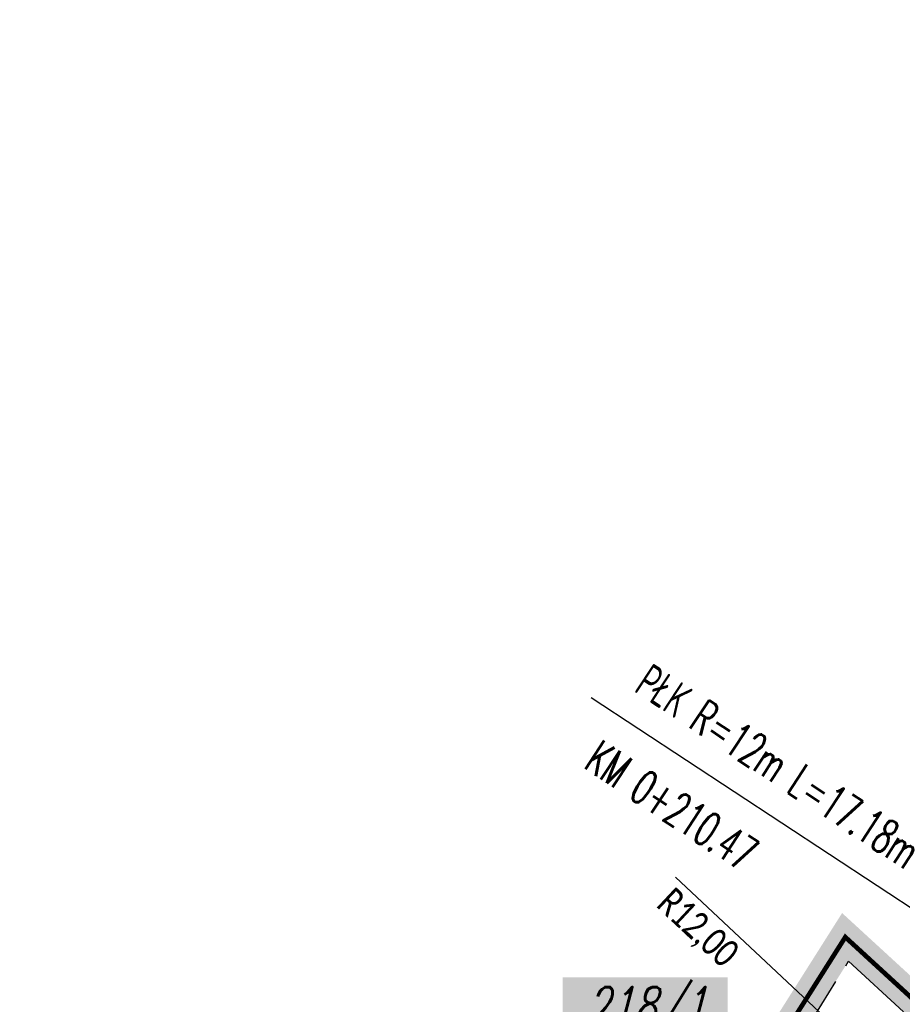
# Model space of a CAD drawing. Header units: metres. Extents: x 7443078 to 7443628, y 5636807 to 5637202.
# Tile 4 of 25: x 7443293 to 7443322, y 5636953 to 5636985. Entities that reach past the tile are written whole.
import ezdxf
from ezdxf.enums import TextEntityAlignment as Align

# ---------------------------------------------------------------- set-up
doc = ezdxf.new("R2010")
doc.units = ezdxf.units.M
for name, pattern in [('ACAD_ISO02W100', [15, 12, -3]), ('ACAD_ISO12W100', [21, 12, -3, 0, -3, 0, -3]), ('AUSGEZOGEN', [0])]:
    doc.linetypes.add(name, pattern=pattern)
doc.layers.get('Defpoints').update_dxf_attribs({"true_color": 0x999999})
for name, color, linetype in [('_LINIA PODZIAŁOWA', 5, 'Continuous'), ('K_działki pod inwestycję', 7, 'Continuous'), ('K_pkt charakter', 7, 'Continuous'), ('K_wymiar', 7, 'Continuous')]:
    doc.layers.add(name, color=color, linetype=linetype)
doc.layers.add('H_jezdnia', color=7, linetype='Continuous', true_color=0xd4d4d4)
for name, color, linetype, lineweight in [('K_usuń', 1, 'Continuous', 70), ('legenda', 7, 'Continuous', 20), ('Proj_EN_trasa', 1, 'ACAD_ISO02W100', 30)]:
    doc.layers.add(name, color=color, linetype=linetype, lineweight=lineweight)
doc.styles.add('MAT', font='simplex.shx', dxfattribs={"width": 0.6})
doc.styles.get("Standard").update_dxf_attribs({"font": 'simplex.shx'})
doc.styles.add('sytuacja 500 opisy', font='calibri.ttf', dxfattribs={"width": 0.75, "height": 0.9})
doc.dimstyles.new('wymiarowanie sytuacja 500', dxfattribs={"dimtxt": 0.9, "dimasz": 0.5, "dimexe": 0.2, "dimexo": 0.2, "dimgap": 0.2, "dimtad": 4, "dimlfac": -1, "dimzin": 1, "dimtxsty": 'sytuacja 500 opisy', "dimcen": 0.5, "dimadec": 4, "dimazin": 1, "dimtfac": 1, "dimtmove": 1, "dimatfit": 3, "dimfxl": 0.2, "dimlwd": -1, "dimlwe": -1, "dimarcsym": 0})

# ---------------------------------------------------------------- blocks, each defined once
blk = doc.blocks.new('*D924')
at = {"layer": 'Defpoints', "color": 0, "lineweight": 13, "transparency": 16777216}
for p in [(7443317.078333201, 5636954.638149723), (7443325.844370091, 5636946.443236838)]:
    blk.add_point(p, dxfattribs=at)
at = {"layer": 'K_wymiar', "color": 0, "transparency": 16777216}
blk.add_line((7443314.420727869, 5636957.122607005), (7443325.479118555, 5636946.784691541), dxfattribs=at)
at = {"layer": 'K_wymiar', "color": 0, "lineweight": 13, "transparency": 16777216}
blk.add_solid([(7443325.536027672, 5636946.845566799), (7443325.422209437, 5636946.723816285), (7443325.844370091, 5636946.443236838)], dxfattribs=at)
at = {"layer": 'K_wymiar', "color": 0, "lineweight": 13, "transparency": 16777216, "insert": (7443315.100453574, 5636955.453790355), "char_height": 0.9, "attachment_point": 5, "rotation": 316.92858513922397, "style": 'sytuacja 500 opisy'}
blk.add_mtext('R12,00', dxfattribs=at)

msp = doc.modelspace()

# ---------------------------------------------------------------- hatches: boundary and pattern name
at = {"layer": 'H_jezdnia', "linetype": 'Continuous', "lineweight": 9, "true_color": 0xababab}
h = msp.add_hatch(dxfattribs=at)
h.set_pattern_fill('ANSI37', color=253, scale=0.22, angle=15)
h.set_pattern_definition([(59.99999999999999, (0, 0), (-0.6049187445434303, 0.34925), []), (150, (0, 0), (-0.34925, -0.6049187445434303), [])])
h.paths.add_polyline_path([(7443313.263098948, 5636931.539085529), (7443310.411621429, 5636936.385256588), (7443304.615641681, 5636927.218438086, -0.1505153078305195), (7443299.026160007, 5636922.431657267, -0.3180919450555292), (7443293.37166603, 5636923.616416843, -0.05286613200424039), (7443297.960965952, 5636913.038091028, -0.3102964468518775), (7443300.977768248, 5636917.828126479, 0.151131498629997), (7443308.841751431, 5636924.546360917)])
h.paths.add_polyline_path([(7443397.555639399, 5637064.373281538), (7443402.157944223, 5637062.407361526), (7443408.486364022, 5637075.623010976), (7443403.681386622, 5637077.165689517)])
at = {"layer": 'K_usuń', "linetype": 'ByBlock', "lineweight": 13}
h = msp.add_hatch(dxfattribs=at)
h.set_pattern_fill('ANSI37', color=34, scale=0.11, angle=0.1)
h.set_pattern_definition([(45.09999999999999, (0, 0), (-0.2473876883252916, 0.2465256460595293), []), (135.1, (0, 0), (-0.2465256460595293, -0.2473876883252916), [])])
h.paths.add_polyline_path([(7443341.894668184, 5636970.539472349), (7443341.267988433, 5636970.95150692), (7443333.8436017, 5636959.659462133), (7443334.846174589, 5636959.819138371)])
h.paths.add_polyline_path([(7443327.060664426, 5636947.97834017), (7443330.803004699, 5636953.669976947), (7443330.586458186, 5636954.705773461), (7443326.435395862, 5636948.392520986, -0.1039722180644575), (7443323.128652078, 5636945.153628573), (7443323.863972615, 5636944.740922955, 0.09565250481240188)])
h.paths.add_polyline_path([(7443323.863972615, 5636944.740922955), (7443323.128652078, 5636945.153628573, -0.0395537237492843), (7443321.559594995, 5636944.319196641), (7443321.811040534, 5636943.610843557, 0.0489381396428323)])
h.paths.add_polyline_path([(7443323.703375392, 5636936.757625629), (7443323.735432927, 5636936.928620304), (7443324.214954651, 5636936.838721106), (7443323.990901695, 5636937.469905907, 0.3143857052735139), (7443314.128092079, 5636932.895294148), (7443313.306808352, 5636931.608215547), (7443313.73728368, 5636930.88564509), (7443314.776218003, 5636932.517891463, -0.3093948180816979)])
edge = h.paths.add_edge_path()
edge.add_line((7443312.242481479, 5636938.753312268), (7443312.302298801, 5636939.868928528))
edge.add_arc((7443322.739166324, 5636928.749832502), 15.25000000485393, 133.1872408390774, 146.5974814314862)
edge.add_line((7443310.008105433, 5636937.145223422), (7443310.436972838, 5636936.425351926))
edge.add_line((7443310.436972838, 5636936.425351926), (7443310.483448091, 5636936.498856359))
edge.add_arc((7443322.73916632, 5636928.749832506), 14.49999999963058, 136.3781898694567, 147.6957234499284, ccw=False)
edge = h.paths.add_edge_path()
edge.add_line((7443317.330851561, 5636943.008606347), (7443318.635848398, 5636942.657124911))
edge.add_arc((7443322.73916632, 5636928.749832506), 14.49999999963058, 102.33436391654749, 106.4385858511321, ccw=False)
edge.add_arc((7443317.078333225, 5636954.638149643), 11.9999999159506, 282.3343638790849, 293.2280774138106)
edge.add_line((7443321.811040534, 5636943.610843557), (7443321.559594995, 5636944.319196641))
edge.add_arc((7443317.078333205, 5636954.638149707), 11.24999998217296, 282.334363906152, 293.47409387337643, ccw=False)
edge.add_arc((7443322.739166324, 5636928.749832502), 15.25000000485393, 102.334363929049, 110.7716024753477)

# ---------------------------------------------------------------- linework, layer by layer
at = {"layer": '_LINIA PODZIAŁOWA', "color": 2, "linetype": 'AUSGEZOGEN', "ltscale": 0.25, "const_width": 1, "flags": 128}
msp.add_lwpolyline([(7443295.21, 5636924.73), (7443302.49505247, 5636927.719697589), (7443319.877828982, 5636955.201579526), (7443323.427699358, 5636951.941932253)], dxfattribs=at)
at = {"layer": '_LINIA PODZIAŁOWA', "linetype": 'ACAD_ISO12W100', "ltscale": 0.25, "const_width": 0.15, "flags": 128}
msp.add_lwpolyline([(7443295.21, 5636924.73), (7443302.49505247, 5636927.719697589), (7443319.877828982, 5636955.201579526), (7443323.427699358, 5636951.941932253)], dxfattribs=at)
at = {"layer": 'K_pkt charakter', "linetype": 'Continuous', "lineweight": -3}
msp.add_line((7443331.363055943, 5636949.970935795), (7443311.713470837, 5636962.890297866), dxfattribs=at)
at = {"layer": 'legenda', "color": 2, "true_color": 0xffff3d, "const_width": 1.75, "flags": 128}
msp.add_lwpolyline([(7443310.804374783, 5636953.030888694), (7443316.103651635, 5636953.030888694)], dxfattribs=at)
at = {"layer": 'Proj_EN_trasa', "color": 1, "ltscale": 0.2}
msp.add_lwpolyline([(7443307.258370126, 5636933.875554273), (7443319.97952837, 5636954.427014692), (7443323.527582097, 5636951.152436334), (7443339.990886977, 5636976.276426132), (7443355.19758511, 5636999.455002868), (7443370.789167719, 5637023.042098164), (7443378.617973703, 5637034.885590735), (7443382.947561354, 5637041.525631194), (7443392.442103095, 5637061.64890632), (7443399.233219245, 5637074.930902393), (7443404.814070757, 5637087.638992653), (7443412.429116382, 5637101.779922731), (7443412.429116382, 5637101.779922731), (7443418.76471644, 5637120.533879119), (7443424.950000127, 5637127.387055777)], dxfattribs=at)

# ---------------------------------------------------------------- texts
at = {"layer": 'K_działki pod inwestycję', "color": 1, "lineweight": 40, "oblique": 15, "width": 0.7}
msp.add_text('218/1', height=1.259999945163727, dxfattribs=at).set_placement((7443315.383395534, 5636952.964192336), align=Align.MIDDLE_RIGHT)
at = {"layer": 'K_pkt charakter', "linetype": 'Continuous', "lineweight": -3, "char_height": 1.1, "rotation": 326.6755691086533, "style": 'MAT'}
for s, insert, attachment_point in [('PŁK R=12m L=17.18m', (7443313.052813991, 5636963.109240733), 7), ('KM 0+210.47', (7443312.043329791, 5636961.57387501), 1)]:
    msp.add_mtext(s, dxfattribs=dict(at, insert=insert, attachment_point=attachment_point))

# ---------------------------------------------------------------- dimensions: what is measured, and where the dimension line sits
at = {"layer": 'K_wymiar', "lineweight": 13}
dim = msp.add_radius_dim(center=(7443317.078333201, 5636954.638149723), mpoint=(7443325.844370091, 5636946.443236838), dimstyle='wymiarowanie sytuacja 500', dxfattribs=at)
dim.commit()
dim.dimension.update_dxf_attribs({"geometry": '*D924', "text_midpoint": (7443315.61597138, 5636956.005235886), "dimtype": 164})

doc.saveas('drawing.dxf')
